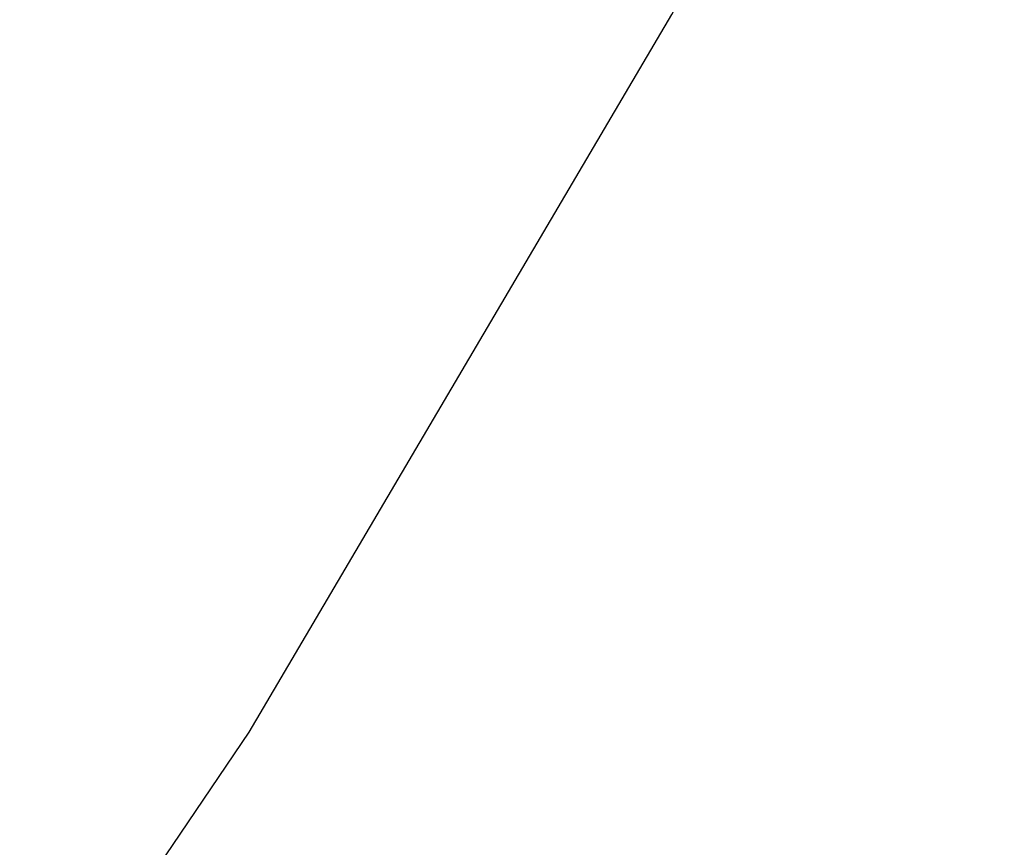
# Paper-space layout '_Trimétrica' of a CAD drawing. Header units: millimetres. Extents: x -779 to 439, y -976 to 228.
# Tile 162 of 186: x -221.92 to -215.36, y -620.89 to -615.38. Entities that reach past the tile are written whole.
import ezdxf

# ---------------------------------------------------------------- set-up
doc = ezdxf.new("R2010")
doc.units = ezdxf.units.MM

psp = doc.layouts.new('_Trimétrica')

# ---------------------------------------------------------------- linework, layer by layer
at = {"color": 7, "linetype": 'Continuous', "lineweight": 25, "flags": 128}
psp.add_lwpolyline([(-239.0312, -641.074), (-238.4244, -640.58), (-234.3157, -636.9777), (-230.449, -633.1213), (-226.8333, -629.0201), (-223.4773, -624.6837), (-220.389, -620.1224), (-217.5756, -615.347), (-215.0439, -610.369), (-212.7998, -605.2), (-210.8487, -599.8523), (-209.1952, -594.3387), (-207.8432, -588.6721), (-206.7959, -582.8661), (-206.0558, -576.9344), (-205.6247, -570.8911), (-205.5035, -564.7506), (-205.6927, -558.5273), (-206.1917, -552.236)], dxfattribs=at)
at = {"color": 7, "linetype": 'Continuous', "lineweight": 25}
psp.add_open_spline([(-637.5815, -615.8241), (-636.7154, -617.521), (-634.2145, -622.421), (-629.8924, -630.4679), (-624.5415, -639.9318), (-618.9538, -649.305), (-613.138, -658.5811), (-607.0978, -667.7523), (-600.8384, -676.8114), (-594.3648, -685.751), (-587.6822, -694.564), (-580.7961, -703.2433), (-573.7121, -711.782), (-566.4357, -720.1732), (-558.973, -728.4101), (-551.3299, -736.4861), (-543.5126, -744.3948), (-535.5274, -752.1298), (-527.3806, -759.6847), (-519.0788, -767.0537), (-510.6287, -774.2306), (-502.0371, -781.2097), (-493.3107, -787.9854), (-484.4567, -794.5522), (-475.4822, -800.9046), (-466.3942, -807.0377), (-457.2001, -812.9463), (-447.9072, -818.6257), (-438.5231, -824.0712), (-429.0551, -829.2783), (-419.511, -834.2428), (-409.8984, -838.9606), (-400.2249, -843.4276), (-390.4984, -847.6404), (-380.7267, -851.5952), (-370.9177, -855.2889), (-361.0794, -858.7182), (-351.2196, -861.8804), (-341.3463, -864.7726), (-331.4676, -867.3925), (-321.5915, -869.7377), (-311.7261, -871.8063), (-301.8794, -873.5965), (-292.0594, -875.1066), (-282.2743, -876.3354), (-272.532, -877.2817), (-262.8406, -877.9447), (-253.2081, -878.3237), (-243.6425, -878.4184), (-234.1516, -878.2288), (-224.7435, -877.7548), (-215.4258, -876.997), (-206.2064, -875.956), (-197.0929, -874.6327), (-188.0929, -873.0282), (-179.2138, -871.1441), (-170.4629, -868.9819), (-161.8477, -866.5436), (-153.375, -863.8313), (-145.0519, -860.8476), (-136.8851, -857.595), (-128.8813, -854.0762), (-121.0467, -850.2949), (-113.389, -846.2524), (-105.9086, -841.9592), (-98.6327, -837.3929), (-93.3335, -833.8786), (-90.5242, -831.8111), (-90.0088, -831.4318)], degree=3, knots=[0, 0, 0, 0, 0.0081937, 0.0236614, 0.0391291, 0.0545966, 0.0700639, 0.0855311, 0.1009981, 0.1164649, 0.1319316, 0.1473982, 0.1628647, 0.1783311, 0.1937975, 0.209264, 0.2247305, 0.2401971, 0.2556638, 0.2711308, 0.2865979, 0.3020654, 0.3175331, 0.3330012, 0.3484696, 0.3639384, 0.3794076, 0.3948772, 0.4103472, 0.4258175, 0.4412882, 0.4567592, 0.4722304, 0.4877017, 0.5031731, 0.5186444, 0.5341154, 0.549586, 0.5650559, 0.580525, 0.595993, 0.6114596, 0.6269246, 0.6423875, 0.657848, 0.6733057, 0.6887602, 0.704211, 0.7196578, 0.7350999, 0.750537, 0.7659685, 0.781394, 0.796813, 0.812225, 0.8276298, 0.8430268, 0.8584159, 0.8737969, 0.8891696, 0.9045339, 0.91989, 0.9352381, 0.9505784, 0.9659114, 0.9812377, 0.9965578, 1, 1, 1, 1], dxfattribs=at)

doc.saveas('drawing.dxf')
